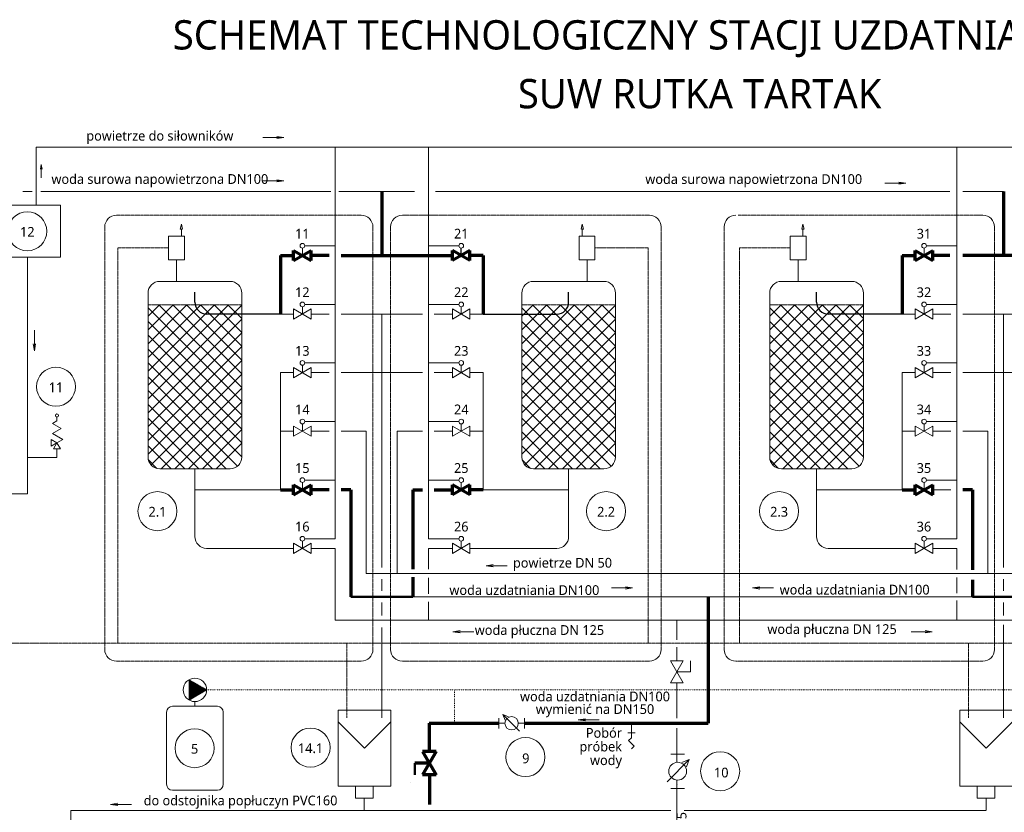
# Model space of a CAD drawing. Extents: x 8447392 to 8536225, y 5996969 to 6031026.
# Tile 34 of 37: x 8494993 to 8500034, y 6026968 to 6031026. Entities that reach past the tile are written whole.
import ezdxf
from ezdxf.enums import TextEntityAlignment as Align

# ---------------------------------------------------------------- set-up
doc = ezdxf.new("R2010")
doc.units = 0
doc.header["$MEASUREMENT"] = 0
doc.linetypes.add('DASHED', pattern=[0.75, 0.5, -0.25])
doc.linetypes.add('LC-LINIENTYP-074', pattern=[8.059412, 1, -1, 1, -3.059412, 1, -1])
doc.layers.add('a_armatura', color=7, linetype='CONTINUOUS', lineweight=5)
doc.styles.add('TrembuchetMS', font='trebuc.ttf')

msp = doc.modelspace()

# ---------------------------------------------------------------- linework, layer by layer
at = {"layer": 'a_armatura', "color": 250, "lineweight": 5, "true_color": 0x424242}
for p, q in [((8496345.87019, 6030422.92117), (8496238.34347, 6030422.92117)), ((8496345.86669, 6030422.92117), (8496309.5333, 6030428.62216)), ((8496345.86669, 6030422.92117), (8496309.5333, 6030417.22017)), ((8495077.70942, 6030075.85498), (8495077.70942, 6030374.30065)), ((8500268.49801, 6030374.30065), (8495077.70942, 6030374.30065)), ((8496608.16291, 6028368.73769), (8496608.16291, 6030374.30065)), ((8497085.27113, 6028368.73769), (8497085.27113, 6030374.30065)), ((8499791.3898, 6028368.73769), (8499791.3898, 6030374.30065)), ((8495103.42382, 6030284.48062), (8495099.8607, 6030261.77226)), ((8495103.42382, 6030284.48281), (8495103.42382, 6030217.27861)), ((8495103.42382, 6030284.48062), (8495106.98694, 6030261.77226)), ((8496345.87019, 6030201.44268), (8496238.34347, 6030201.44268)), ((8496345.86669, 6030201.44268), (8496309.5333, 6030207.14367)), ((8496345.86669, 6030201.44268), (8496309.5333, 6030195.74168)), ((8499531.03833, 6030189.34091), (8499423.5116, 6030189.34091)), ((8499531.03483, 6030189.34091), (8499494.70144, 6030195.0419)), ((8499531.03483, 6030189.34091), (8499494.70144, 6030183.63992)), ((8495056.67518, 6030145.97218), (8495009.24041, 6030145.97218)), ((8496585.32232, 6030145.97218), (8495100.15706, 6030145.97218)), ((8497014.09636, 6030145.97218), (8496627.30824, 6030145.97218)), ((8499754.89817, 6030145.97218), (8497121.10636, 6030145.97218)), ((8500029.94391, 6030145.97218), (8499822.0174, 6030145.97218)), ((8495201.48264, 6030075.85498), (8494861.71969, 6030075.85498)), ((8495201.48264, 6029809.90499), (8495201.48264, 6030075.85498)), ((8495820.3977, 6029979.45935), (8495814.26031, 6029953.75838)), ((8495820.3977, 6029979.45935), (8495826.5351, 6029953.75838)), ((8497873.03634, 6029979.45935), (8497866.89894, 6029953.75838)), ((8497873.03634, 6029979.45935), (8497879.17373, 6029953.75838)), ((8499003.62459, 6029979.45935), (8498997.48719, 6029953.75838)), ((8499003.62459, 6029979.45935), (8499009.76198, 6029953.75838)), ((8495755.31821, 6029918.22312), (8495755.31821, 6029797.11912)), ((8495835.79808, 6029918.22312), (8495755.31821, 6029918.22312)), ((8495814.26031, 6029953.75838), (8495824.78156, 6029953.75838)), ((8495820.3977, 6029918.22312), (8495820.3977, 6029953.75838)), ((8495835.79808, 6029797.11912), (8495835.79808, 6029918.22312)), ((8497857.63596, 6029797.11912), (8497857.63596, 6029918.22312)), ((8497857.63596, 6029918.22312), (8497938.11583, 6029918.22312)), ((8497879.17373, 6029953.75838), (8497868.65249, 6029953.75838)), ((8497873.03634, 6029918.22312), (8497873.03634, 6029953.75838)), ((8497938.11583, 6029918.22312), (8497938.11583, 6029797.11912)), ((8498938.5451, 6029918.22312), (8498938.5451, 6029797.11912)), ((8499019.02497, 6029918.22312), (8498938.5451, 6029918.22312)), ((8498997.48719, 6029953.75838), (8499008.00844, 6029953.75838)), ((8499003.62459, 6029918.22312), (8499003.62459, 6029953.75838)), ((8499019.02497, 6029797.11912), (8499019.02497, 6029918.22312)), ((8496452.11692, 6029868.73769), (8496608.16291, 6029868.73769)), ((8497241.31713, 6029868.73769), (8497085.27113, 6029868.73769)), ((8494861.71969, 6029809.90499), (8495201.48264, 6029809.90499)), ((8495033.35936, 6029809.90499), (8495033.35936, 6028598.36144)), ((8495755.31821, 6029797.11912), (8495835.79808, 6029797.11912)), ((8495795.55814, 6029797.11912), (8495795.55814, 6029686.52494)), ((8497938.11583, 6029797.11912), (8497857.63596, 6029797.11912)), ((8497897.8759, 6029797.11912), (8497897.8759, 6029686.52494)), ((8498938.5451, 6029797.11912), (8499019.02497, 6029797.11912)), ((8498978.78503, 6029797.11912), (8498978.78503, 6029686.52494)), ((8495709.88593, 6029686.52494), (8496069.88593, 6029686.52494)), ((8497983.54812, 6029686.52494), (8497623.54812, 6029686.52494)), ((8498893.11281, 6029686.52494), (8499253.11281, 6029686.52494)), ((8495649.88593, 6029626.52494), (8495649.88593, 6028786.52494)), ((8496129.88593, 6029626.52494), (8496129.88593, 6028786.52494)), ((8497563.54812, 6029626.52494), (8497563.54812, 6028786.52494)), ((8498043.54812, 6029626.52494), (8498043.54812, 6028786.52494)), ((8498833.11281, 6029626.52494), (8498833.11281, 6028786.52494)), ((8499313.11281, 6029626.52494), (8499313.11281, 6028786.52494)), ((8495649.88593, 6029155.05308), (8496061.35779, 6029566.52494)), ((8495649.88593, 6029225.76376), (8495990.64711, 6029566.52494)), ((8495649.88593, 6029296.47444), (8495919.93643, 6029566.52494)), ((8495649.88593, 6029367.18512), (8495849.22575, 6029566.52494)), ((8495649.88593, 6029437.89579), (8495778.51508, 6029566.52494)), ((8495649.88593, 6029508.60647), (8495707.8044, 6029566.52494)), ((8495649.88593, 6029084.3424), (8496129.88593, 6029564.3424)), ((8496129.88593, 6029142.26087), (8495705.62186, 6029566.52494)), ((8496129.88593, 6029212.97155), (8495776.33253, 6029566.52494)), ((8496129.88593, 6029283.68223), (8495847.04321, 6029566.52494)), ((8496129.88593, 6029354.39291), (8495917.75389, 6029566.52494)), ((8496129.88593, 6029425.10359), (8495988.46457, 6029566.52494)), ((8496129.88593, 6029495.81427), (8496059.17525, 6029566.52494)), ((8496440.11692, 6029519.25226), (8496440.11692, 6029556.73769)), ((8496452.11692, 6029568.73769), (8496608.16291, 6029568.73769)), ((8497241.31713, 6029568.73769), (8497085.27113, 6029568.73769)), ((8497253.31713, 6029519.25226), (8497253.31713, 6029556.73769)), ((8497563.54812, 6029155.05308), (8497975.01998, 6029566.52494)), ((8497563.54812, 6029225.76376), (8497904.3093, 6029566.52494)), ((8497563.54812, 6029296.47444), (8497833.59862, 6029566.52494)), ((8497563.54812, 6029367.18512), (8497762.88794, 6029566.52494)), ((8497563.54812, 6029437.89579), (8497692.17727, 6029566.52494)), ((8497563.54812, 6029508.60647), (8497621.46659, 6029566.52494)), ((8497563.54812, 6029084.3424), (8498043.54812, 6029564.3424)), ((8498043.54812, 6029142.26087), (8497619.28405, 6029566.52494)), ((8498043.54812, 6029212.97155), (8497689.99473, 6029566.52494)), ((8498043.54812, 6029283.68223), (8497760.7054, 6029566.52494)), ((8498043.54812, 6029354.39291), (8497831.41608, 6029566.52494)), ((8498043.54812, 6029425.10359), (8497902.12676, 6029566.52494)), ((8498043.54812, 6029495.81427), (8497972.83744, 6029566.52494)), ((8498833.11281, 6029155.05308), (8499244.58467, 6029566.52494)), ((8498833.11281, 6029225.76376), (8499173.874, 6029566.52494)), ((8498833.11281, 6029296.47444), (8499103.16332, 6029566.52494)), ((8498833.11281, 6029367.18512), (8499032.45264, 6029566.52494)), ((8498833.11281, 6029437.89579), (8498961.74196, 6029566.52494)), ((8498833.11281, 6029508.60647), (8498891.03128, 6029566.52494)), ((8498833.11281, 6029084.3424), (8499313.11281, 6029564.3424)), ((8499313.11281, 6029142.26087), (8498888.84874, 6029566.52494)), ((8499313.11281, 6029212.97155), (8498959.55942, 6029566.52494)), ((8499313.11281, 6029283.68223), (8499030.2701, 6029566.52494)), ((8499313.11281, 6029354.39291), (8499100.98078, 6029566.52494)), ((8499313.11281, 6029425.10359), (8499171.69145, 6029566.52494)), ((8499313.11281, 6029495.81427), (8499242.40213, 6029566.52494)), ((8499623.3438, 6029519.25226), (8499623.3438, 6029556.73769)), ((8499635.3438, 6029568.73769), (8499791.3898, 6029568.73769)), ((8496129.88593, 6029071.5502), (8495649.88593, 6029551.5502)), ((8496395.11692, 6029519.25226), (8496327.4451, 6029519.25226)), ((8496395.11692, 6029545.23302), (8496485.11692, 6029493.27149)), ((8496395.11692, 6029493.27149), (8496485.11692, 6029545.23302)), ((8496395.11692, 6029493.27149), (8496395.11692, 6029545.23302)), ((8496485.11692, 6029493.27149), (8496485.11692, 6029545.23302)), ((8496578.16291, 6029519.25226), (8496485.11692, 6029519.25226)), ((8496846.71702, 6029519.25226), (8496638.16291, 6029519.25226)), ((8496846.71702, 6029519.25226), (8496846.71702, 6028221.21378)), ((8496846.71702, 6029519.25226), (8497055.27113, 6029519.25226)), ((8497115.27113, 6029519.25226), (8497208.31713, 6029519.25226)), ((8497208.31713, 6029493.27149), (8497208.31713, 6029545.23302)), ((8497298.31713, 6029545.23302), (8497208.31713, 6029493.27149)), ((8497298.31713, 6029493.27149), (8497208.31713, 6029545.23302)), ((8497298.31713, 6029493.27149), (8497298.31713, 6029545.23302)), ((8497298.31713, 6029519.25226), (8497365.98894, 6029519.25226)), ((8498043.54812, 6029071.5502), (8497563.54812, 6029551.5502)), ((8499313.11281, 6029071.5502), (8498833.11281, 6029551.5502)), ((8499578.3438, 6029519.25226), (8499510.67198, 6029519.25226)), ((8499578.3438, 6029545.23302), (8499668.3438, 6029493.27149)), ((8499578.3438, 6029493.27149), (8499668.3438, 6029545.23302)), ((8499578.3438, 6029493.27149), (8499578.3438, 6029545.23302)), ((8499668.3438, 6029493.27149), (8499668.3438, 6029545.23302)), ((8499761.3898, 6029519.25226), (8499668.3438, 6029519.25226)), ((8500029.94391, 6029519.25226), (8499821.3898, 6029519.25226)), ((8500029.94391, 6029519.25226), (8500029.94391, 6028221.21378)), ((8500029.94391, 6029519.25226), (8500029.94391, 6028221.21378)), ((8500029.94391, 6029519.25226), (8500238.49801, 6029519.25226)), ((8495649.88593, 6029013.63172), (8496129.88593, 6029493.63172)), ((8496129.88593, 6029000.83952), (8495649.88593, 6029480.83952)), ((8497563.54812, 6029013.63172), (8498043.54812, 6029493.63172)), ((8498043.54812, 6029000.83952), (8497563.54812, 6029480.83952)), ((8498833.11281, 6029013.63172), (8499313.11281, 6029493.63172)), ((8499313.11281, 6029000.83952), (8498833.11281, 6029480.83952)), ((8495067.77334, 6029331.19634), (8495067.77334, 6029436.20291)), ((8495649.88593, 6028942.92105), (8496129.88593, 6029422.92105)), ((8496129.88593, 6028930.12884), (8495649.88593, 6029410.12884)), ((8497563.54812, 6028942.92105), (8498043.54812, 6029422.92105)), ((8498043.54812, 6028930.12884), (8497563.54812, 6029410.12884)), ((8498833.11281, 6028942.92105), (8499313.11281, 6029422.92105)), ((8499313.11281, 6028930.12884), (8498833.11281, 6029410.12884)), ((8495067.77334, 6029331.19976), (8495062.20596, 6029366.68159)), ((8495067.77334, 6029331.19976), (8495073.34071, 6029366.68159)), ((8495649.88593, 6028872.21037), (8496129.88593, 6029352.21037)), ((8497563.54812, 6028872.21037), (8498043.54812, 6029352.21037)), ((8498833.11281, 6028872.21037), (8499313.11281, 6029352.21037)), ((8496129.88593, 6028859.41816), (8495649.88593, 6029339.41816)), ((8498043.54812, 6028859.41816), (8497563.54812, 6029339.41816)), ((8499313.11281, 6028859.41816), (8498833.11281, 6029339.41816)), ((8495649.88593, 6028801.49969), (8496129.88593, 6029281.49969)), ((8496129.88593, 6028788.70748), (8495649.88593, 6029268.70748)), ((8496440.11692, 6029219.25226), (8496440.11692, 6029256.73769)), ((8496452.11692, 6029268.73769), (8496608.16291, 6029268.73769)), ((8497241.31713, 6029268.73769), (8497085.27113, 6029268.73769)), ((8497253.31713, 6029219.25226), (8497253.31713, 6029256.73769)), ((8497563.54812, 6028801.49969), (8498043.54812, 6029281.49969)), ((8498043.54812, 6028788.70748), (8497563.54812, 6029268.70748)), ((8498833.11281, 6028801.49969), (8499313.11281, 6029281.49969)), ((8499313.11281, 6028788.70748), (8498833.11281, 6029268.70748)), ((8499623.3438, 6029219.25226), (8499623.3438, 6029256.73769)), ((8499635.3438, 6029268.73769), (8499791.3898, 6029268.73769)), ((8495665.38109, 6028746.28417), (8496129.88593, 6029210.78901)), ((8496395.11692, 6029219.25226), (8496327.4451, 6029219.25226)), ((8496327.4451, 6029219.25226), (8496327.4451, 6028619.25226)), ((8496395.11692, 6029245.23302), (8496485.11692, 6029193.27149)), ((8496395.11692, 6029193.27149), (8496485.11692, 6029245.23302)), ((8496395.11692, 6029193.27149), (8496395.11692, 6029245.23302)), ((8496485.11692, 6029193.27149), (8496485.11692, 6029245.23302)), ((8496578.16291, 6029219.25226), (8496485.11692, 6029219.25226)), ((8496846.71702, 6029219.25226), (8496638.16291, 6029219.25226)), ((8496846.71702, 6029219.25226), (8497055.27113, 6029219.25226)), ((8497115.27113, 6029219.25226), (8497208.31713, 6029219.25226)), ((8497208.31713, 6029193.27149), (8497208.31713, 6029245.23302)), ((8497298.31713, 6029245.23302), (8497208.31713, 6029193.27149)), ((8497298.31713, 6029193.27149), (8497208.31713, 6029245.23302)), ((8497298.31713, 6029193.27149), (8497298.31713, 6029245.23302)), ((8497298.31713, 6029219.25226), (8497365.98894, 6029219.25226)), ((8497365.98894, 6029219.25226), (8497365.98894, 6028619.25226)), ((8497579.04328, 6028746.28417), (8498043.54812, 6029210.78901)), ((8498848.60797, 6028746.28417), (8499313.11281, 6029210.78901)), ((8499578.3438, 6029219.25226), (8499510.67198, 6029219.25226)), ((8499510.67198, 6029219.25226), (8499510.67198, 6028619.25226)), ((8499578.3438, 6029245.23302), (8499668.3438, 6029193.27149)), ((8499578.3438, 6029193.27149), (8499668.3438, 6029245.23302)), ((8499578.3438, 6029193.27149), (8499578.3438, 6029245.23302)), ((8499668.3438, 6029193.27149), (8499668.3438, 6029245.23302)), ((8499761.3898, 6029219.25226), (8499668.3438, 6029219.25226)), ((8500029.94391, 6029219.25226), (8499821.3898, 6029219.25226)), ((8500029.94391, 6029219.25226), (8500238.49801, 6029219.25226)), ((8496107.83344, 6028740.04929), (8495649.88593, 6029197.99681)), ((8498021.49563, 6028740.04929), (8497563.54812, 6029197.99681)), ((8499291.06033, 6028740.04929), (8498833.11281, 6029197.99681)), ((8496050.64711, 6028726.52494), (8495649.88593, 6029127.28613)), ((8495716.33253, 6028726.52494), (8496129.88593, 6029140.07833)), ((8497964.3093, 6028726.52494), (8497563.54812, 6029127.28613)), ((8497629.99473, 6028726.52494), (8498043.54812, 6029140.07833)), ((8499233.874, 6028726.52494), (8498833.11281, 6029127.28613)), ((8498899.55942, 6028726.52494), (8499313.11281, 6029140.07833)), ((8495979.93643, 6028726.52494), (8495649.88593, 6029056.57545)), ((8495787.04321, 6028726.52494), (8496129.88593, 6029069.36766)), ((8497893.59862, 6028726.52494), (8497563.54812, 6029056.57545)), ((8497700.7054, 6028726.52494), (8498043.54812, 6029069.36766)), ((8499163.16332, 6028726.52494), (8498833.11281, 6029056.57545)), ((8498970.2701, 6028726.52494), (8499313.11281, 6029069.36766)), ((8495857.75389, 6028726.52494), (8496129.88593, 6028998.65698)), ((8497771.41608, 6028726.52494), (8498043.54812, 6028998.65698)), ((8499040.98078, 6028726.52494), (8499313.11281, 6028998.65698)), ((8495160.66857, 6028958.74662), (8495183.58846, 6028971.97942)), ((8495160.66857, 6028958.74662), (8495205.11954, 6028933.08283)), ((8495183.58846, 6028971.97942), (8495183.58846, 6028991.57684)), ((8495909.22575, 6028726.52494), (8495649.88593, 6028985.86477)), ((8496440.11692, 6028919.25226), (8496440.11692, 6028956.73769)), ((8496452.11692, 6028968.73769), (8496608.16291, 6028968.73769)), ((8497241.31713, 6028968.73769), (8497085.27113, 6028968.73769)), ((8497253.31713, 6028919.25226), (8497253.31713, 6028956.73769)), ((8497822.88794, 6028726.52494), (8497563.54812, 6028985.86477)), ((8499092.45264, 6028726.52494), (8498833.11281, 6028985.86477)), ((8499623.3438, 6028919.25226), (8499623.3438, 6028956.73769)), ((8499635.3438, 6028968.73769), (8499791.3898, 6028968.73769)), ((8495160.66857, 6028907.41905), (8495205.11954, 6028933.08283)), ((8495160.66857, 6028907.41905), (8495213.58846, 6028876.86574)), ((8495838.51508, 6028726.52494), (8495649.88593, 6028915.15409)), ((8495928.46457, 6028726.52494), (8496129.88593, 6028927.9463)), ((8496395.11692, 6028919.25226), (8496327.4451, 6028919.25226)), ((8496395.11692, 6028945.23302), (8496485.11692, 6028893.27149)), ((8496395.11692, 6028893.27149), (8496485.11692, 6028945.23302)), ((8496395.11692, 6028893.27149), (8496395.11692, 6028945.23302)), ((8496485.11692, 6028893.27149), (8496485.11692, 6028945.23302)), ((8496578.16291, 6028919.25226), (8496485.11692, 6028919.25226)), ((8496767.19899, 6028919.25226), (8496638.16291, 6028919.25226)), ((8496767.19899, 6028919.25226), (8496767.19899, 6028191.21378)), ((8496926.23506, 6028919.25226), (8497055.27113, 6028919.25226)), ((8496926.23506, 6028919.25226), (8496926.23506, 6028191.21378)), ((8497115.27113, 6028919.25226), (8497208.31713, 6028919.25226)), ((8497208.31713, 6028893.27149), (8497208.31713, 6028945.23302)), ((8497298.31713, 6028945.23302), (8497208.31713, 6028893.27149)), ((8497298.31713, 6028893.27149), (8497208.31713, 6028945.23302)), ((8497298.31713, 6028893.27149), (8497298.31713, 6028945.23302)), ((8497298.31713, 6028919.25226), (8497365.98894, 6028919.25226)), ((8497752.17727, 6028726.52494), (8497563.54812, 6028915.15409)), ((8497842.12676, 6028726.52494), (8498043.54812, 6028927.9463)), ((8499021.74196, 6028726.52494), (8498833.11281, 6028915.15409)), ((8499111.69145, 6028726.52494), (8499313.11281, 6028927.9463)), ((8499578.3438, 6028919.25226), (8499510.67198, 6028919.25226)), ((8499578.3438, 6028945.23302), (8499668.3438, 6028893.27149)), ((8499578.3438, 6028893.27149), (8499668.3438, 6028945.23302)), ((8499578.3438, 6028893.27149), (8499578.3438, 6028945.23302)), ((8499668.3438, 6028893.27149), (8499668.3438, 6028945.23302)), ((8499761.3898, 6028919.25226), (8499668.3438, 6028919.25226)), ((8499950.42587, 6028919.25226), (8499821.3898, 6028919.25226)), ((8499950.42587, 6028919.25226), (8499950.42587, 6028191.21378)), ((8495153.58846, 6028876.86574), (8495153.58846, 6028842.22472)), ((8495183.58846, 6028859.54523), (8495153.58846, 6028876.86574)), ((8495183.58846, 6028859.54523), (8495153.58846, 6028842.22472)), ((8495183.58846, 6028859.54523), (8495166.26795, 6028829.54523)), ((8495213.58846, 6028876.86574), (8495183.58846, 6028859.54523)), ((8495183.58846, 6028859.54523), (8495200.90896, 6028829.54523)), ((8495999.17525, 6028726.52494), (8496129.88593, 6028857.23562)), ((8497912.83744, 6028726.52494), (8498043.54812, 6028857.23562)), ((8499182.40213, 6028726.52494), (8499313.11281, 6028857.23562)), ((8495166.26795, 6028829.54523), (8495200.90896, 6028829.54523)), ((8495183.58846, 6028785.17043), (8495183.58846, 6028829.54523)), ((8495767.8044, 6028726.52494), (8495649.88593, 6028844.44342)), ((8497681.46659, 6028726.52494), (8497563.54812, 6028844.44342)), ((8498951.03128, 6028726.52494), (8498833.11281, 6028844.44342)), ((8495033.35936, 6028785.17043), (8495183.58846, 6028785.17043)), ((8495695.29174, 6028728.32692), (8495651.6879, 6028771.93076)), ((8497608.95393, 6028728.32692), (8497565.35009, 6028771.93076)), ((8498878.51863, 6028728.32692), (8498834.91479, 6028771.93076)), ((8495709.88593, 6028726.52494), (8496069.88593, 6028726.52494)), ((8497983.54812, 6028726.52494), (8497623.54812, 6028726.52494)), ((8498893.11281, 6028726.52494), (8499253.11281, 6028726.52494)), ((8496440.11692, 6028619.25226), (8496440.11692, 6028656.73769)), ((8496452.11692, 6028668.73769), (8496608.16291, 6028668.73769)), ((8497241.31713, 6028668.73769), (8497085.27113, 6028668.73769)), ((8497253.31713, 6028619.25226), (8497253.31713, 6028656.73769)), ((8499623.3438, 6028619.25226), (8499623.3438, 6028656.73769)), ((8499635.3438, 6028668.73769), (8499791.3898, 6028668.73769)), ((8495033.35936, 6028598.36144), (8494755.51135, 6028598.36144)), ((8495889.88593, 6028619.25226), (8495889.88593, 6028379.25226)), ((8497803.54812, 6028619.25226), (8497803.54812, 6028379.25226)), ((8499073.11281, 6028619.25226), (8499073.11281, 6028379.25226)), ((8499761.3898, 6028619.25226), (8499668.3438, 6028619.25226)), ((8496395.11692, 6028345.23302), (8496485.11692, 6028293.27149)), ((8496395.11692, 6028293.27149), (8496485.11692, 6028345.23302)), ((8496395.11692, 6028293.27149), (8496395.11692, 6028345.23302)), ((8496440.11692, 6028319.25226), (8496440.11692, 6028356.73769)), ((8496452.11692, 6028368.73769), (8496608.16291, 6028368.73769)), ((8496485.11692, 6028293.27149), (8496485.11692, 6028345.23302)), ((8497241.31713, 6028368.73769), (8497085.27113, 6028368.73769)), ((8497208.31713, 6028293.27149), (8497208.31713, 6028345.23302)), ((8497298.31713, 6028345.23302), (8497208.31713, 6028293.27149)), ((8497298.31713, 6028293.27149), (8497208.31713, 6028345.23302)), ((8497253.31713, 6028319.25226), (8497253.31713, 6028356.73769)), ((8497298.31713, 6028293.27149), (8497298.31713, 6028345.23302)), ((8499578.3438, 6028345.23302), (8499668.3438, 6028293.27149)), ((8499578.3438, 6028293.27149), (8499668.3438, 6028345.23302)), ((8499578.3438, 6028293.27149), (8499578.3438, 6028345.23302)), ((8499623.3438, 6028319.25226), (8499623.3438, 6028356.73769)), ((8499635.3438, 6028368.73769), (8499791.3898, 6028368.73769)), ((8499668.3438, 6028293.27149), (8499668.3438, 6028345.23302)), ((8496395.11692, 6028319.25226), (8495949.88593, 6028319.25226)), ((8496608.16291, 6028319.25226), (8496485.11692, 6028319.25226)), ((8496608.16291, 6028319.25226), (8496608.16291, 6027951.21378)), ((8497085.27113, 6028319.25226), (8497085.27113, 6028212.39569)), ((8497085.27113, 6028319.25226), (8497208.31713, 6028319.25226)), ((8497298.31713, 6028319.25226), (8497743.54812, 6028319.25226)), ((8499578.3438, 6028319.25226), (8499133.11281, 6028319.25226)), ((8499791.3898, 6028319.25226), (8499668.3438, 6028319.25226)), ((8499791.3898, 6028319.25226), (8499791.3898, 6028211.22892)), ((8496767.19899, 6028191.21378), (8501745.77658, 6028191.21378)), ((8497381.54695, 6028230.52872), (8497489.07367, 6028230.52872)), ((8497381.55045, 6028230.52872), (8497417.88384, 6028236.22971)), ((8497381.55045, 6028230.52872), (8497417.88384, 6028224.82772)), ((8496846.71702, 6028161.21378), (8496846.71702, 6028101.21378)), ((8497085.27113, 6028167.82184), (8497085.27113, 6028085.86348)), ((8499791.3898, 6028169.58039), (8499791.3898, 6028088.90527)), ((8500029.94391, 6028161.21378), (8500029.94391, 6028101.21378)), ((8496846.71702, 6028041.21378), (8496846.71702, 6027975.48404)), ((8497085.27113, 6028045.60323), (8497085.27113, 6027951.21378)), ((8499791.3898, 6028052.01163), (8499791.3898, 6027951.21378)), ((8500029.94391, 6028041.21378), (8500029.94391, 6027975.48404)), ((8498168.90183, 6027951.21378), (8496608.16291, 6027951.21378)), ((8498518.33046, 6027951.21378), (8498168.90183, 6027951.21378)), ((8498358.33046, 6027850.20114), (8498358.33046, 6027951.21378)), ((8498518.33046, 6027951.21378), (8498707.75909, 6027951.21378)), ((8500268.49801, 6027951.21378), (8498707.75909, 6027951.21378)), ((8496846.71702, 6027450.75243), (8496846.71702, 6027913.6558)), ((8497211.42266, 6027892.01696), (8497318.94939, 6027892.01696)), ((8497211.42616, 6027892.01696), (8497247.75955, 6027897.71795)), ((8497211.42616, 6027892.01696), (8497247.75955, 6027886.31596)), ((8499665.23827, 6027892.01696), (8499557.71154, 6027892.01696)), ((8499665.23477, 6027892.01696), (8499628.90138, 6027897.71795)), ((8499665.23477, 6027892.01696), (8499628.90138, 6027886.31596)), ((8500029.94391, 6027831.21378), (8500029.94391, 6027926.94352)), ((8500029.94391, 6027450.75243), (8500029.94391, 6027913.6558)), ((8498358.33046, 6027743.73453), (8498358.33046, 6027812.45426)), ((8498390.80642, 6027743.73453), (8498325.85451, 6027631.23453)), ((8498390.80642, 6027743.73453), (8498325.85451, 6027743.73453)), ((8498325.85451, 6027743.73453), (8498390.80642, 6027631.23453)), ((8498427.59314, 6027687.48453), (8498427.59314, 6027743.73453)), ((8498358.33046, 6027687.48453), (8498427.59314, 6027687.48453)), ((8495949.88593, 6027594.5949), (8495859.88593, 6027646.55642)), ((8495859.88593, 6027646.55642), (8495859.88593, 6027542.63338)), ((8495859.88593, 6027646.01626), (8495860.22838, 6027646.35871)), ((8495925.2301, 6027580.35985), (8495859.88593, 6027645.70403)), ((8495859.88593, 6027642.48072), (8495862.46982, 6027645.06461)), ((8495859.88593, 6027638.94519), (8495864.71126, 6027643.77052)), ((8495859.88593, 6027635.40965), (8495866.95269, 6027642.47642)), ((8495922.98866, 6027579.06576), (8495859.88593, 6027642.16849)), ((8495859.88593, 6027631.87412), (8495869.19413, 6027641.18233)), ((8495859.88593, 6027628.33859), (8495871.43557, 6027639.88823)), ((8495920.74722, 6027577.77166), (8495859.88593, 6027638.63296)), ((8495859.88593, 6027624.80305), (8495873.67701, 6027638.59414)), ((8495859.88593, 6027621.26752), (8495875.91845, 6027637.30004)), ((8495927.47154, 6027581.65395), (8495866.2343, 6027642.89119)), ((8495929.71298, 6027582.94804), (8495874.59946, 6027638.06156)), ((8495859.88593, 6027617.73198), (8495878.15989, 6027636.00595)), ((8495918.50578, 6027576.47757), (8495859.88593, 6027635.09742)), ((8495859.88593, 6027614.19645), (8495880.40133, 6027634.71185)), ((8495859.88593, 6027610.66092), (8495882.64277, 6027633.41776)), ((8495859.88593, 6027607.12538), (8495884.8842, 6027632.12366)), ((8495916.26435, 6027575.18347), (8495859.88593, 6027631.56189)), ((8495859.88593, 6027603.58985), (8495887.12564, 6027630.82957)), ((8495859.88593, 6027600.05431), (8495889.36708, 6027629.53547)), ((8495859.88593, 6027596.51878), (8495891.60852, 6027628.24138)), ((8495914.02291, 6027573.88938), (8495859.88593, 6027628.02636)), ((8495859.88593, 6027592.98325), (8495893.84996, 6027626.94728)), ((8495859.88593, 6027589.44771), (8495896.0914, 6027625.65318)), ((8495911.78147, 6027572.59528), (8495859.88593, 6027624.49082)), ((8495859.88593, 6027585.91218), (8495898.33284, 6027624.35909)), ((8495859.88593, 6027582.37665), (8495900.57427, 6027623.06499)), ((8495859.88593, 6027578.84111), (8495902.81571, 6027621.7709)), ((8495909.54003, 6027571.30119), (8495859.88593, 6027620.95529)), ((8495859.88593, 6027575.30558), (8495905.05715, 6027620.4768)), ((8495859.88593, 6027571.77004), (8495907.29859, 6027619.18271)), ((8495859.88593, 6027568.23451), (8495909.54003, 6027617.88861)), ((8495907.29859, 6027570.00709), (8495859.88593, 6027617.41976)), ((8495859.88593, 6027564.69898), (8495911.78147, 6027616.59452)), ((8495859.88593, 6027561.16344), (8495914.02291, 6027615.30042)), ((8495859.88593, 6027557.62791), (8495916.26435, 6027614.00633)), ((8495905.05715, 6027568.71299), (8495859.88593, 6027613.88422)), ((8495859.88593, 6027554.09237), (8495918.50578, 6027612.71223)), ((8495859.88593, 6027550.55684), (8495920.74722, 6027611.41814)), ((8495902.81571, 6027567.4189), (8495859.88593, 6027610.34869)), ((8495859.88593, 6027547.02131), (8495922.98866, 6027610.12404)), ((8495859.88593, 6027543.48577), (8495925.2301, 6027608.82995)), ((8495900.57427, 6027566.1248), (8495859.88593, 6027606.81315)), ((8495898.33284, 6027564.83071), (8495859.88593, 6027603.27762)), ((8495896.0914, 6027563.53661), (8495859.88593, 6027599.74209)), ((8495893.84996, 6027562.24252), (8495859.88593, 6027596.20655)), ((8495949.88593, 6027594.5949), (8495859.88593, 6027542.63338)), ((8495891.60852, 6027560.94842), (8495859.88593, 6027592.67102)), ((8495889.36708, 6027559.65433), (8495859.88593, 6027589.13548)), ((8495866.2343, 6027546.29861), (8495927.47154, 6027607.53585)), ((8495874.59946, 6027551.12824), (8495929.71298, 6027606.24176)), ((8495931.95442, 6027584.24214), (8495882.96462, 6027633.23193)), ((8495882.96462, 6027555.95787), (8495931.95442, 6027604.94766)), ((8495934.19585, 6027585.53623), (8495891.32978, 6027628.4023)), ((8495891.32978, 6027560.7875), (8495934.19585, 6027603.65357)), ((8495936.43729, 6027586.83033), (8495899.69495, 6027623.57267)), ((8495899.69495, 6027565.61712), (8495936.43729, 6027602.35947)), ((8495938.67873, 6027588.12442), (8495908.06011, 6027618.74305)), ((8495908.06011, 6027570.44675), (8495938.67873, 6027601.06538)), ((8495940.92017, 6027589.41852), (8495916.42527, 6027613.91342)), ((8495916.42527, 6027575.27638), (8495940.92017, 6027599.77128)), ((8495943.16161, 6027590.71261), (8495924.79044, 6027609.08379)), ((8495924.79044, 6027580.10601), (8495943.16161, 6027598.47719)), ((8495945.40305, 6027592.00671), (8495933.1556, 6027604.25416)), ((8495933.1556, 6027584.93564), (8495945.40305, 6027597.18309)), ((8495947.64449, 6027593.3008), (8495941.52076, 6027599.42453)), ((8495941.52076, 6027589.76527), (8495947.64449, 6027595.88899)), ((8498390.80642, 6027631.23453), (8498325.85451, 6027631.23453)), ((8498358.33046, 6027450.01479), (8498358.33046, 6027631.23453)), ((8495887.12564, 6027558.36023), (8495859.88593, 6027585.59995)), ((8495884.8842, 6027557.06614), (8495859.88593, 6027582.06442)), ((8495882.64277, 6027555.77204), (8495859.88593, 6027578.52888)), ((8495880.40133, 6027554.47795), (8495859.88593, 6027574.99335)), ((8495878.15989, 6027553.18385), (8495859.88593, 6027571.45781)), ((8495875.91845, 6027551.88976), (8495859.88593, 6027567.92228)), ((8495873.67701, 6027550.59566), (8495859.88593, 6027564.38675)), ((8495871.43557, 6027549.30157), (8495859.88593, 6027560.85121)), ((8495869.19413, 6027548.00747), (8495859.88593, 6027557.31568)), ((8495866.95269, 6027546.71338), (8495859.88593, 6027553.78014)), ((8495864.71126, 6027545.41928), (8495859.88593, 6027550.24461)), ((8495862.46982, 6027544.12519), (8495859.88593, 6027546.70908)), ((8495860.22838, 6027542.83109), (8495859.88593, 6027543.17354)), ((8496005.0966, 6027510.34234), (8495774.67525, 6027510.34234)), ((8495889.88593, 6027534.5949), (8495889.88593, 6027510.34234)), ((8496622.77842, 6027100.74898), (8496622.77842, 6027490.69617)), ((8496622.77842, 6027490.69617), (8496892.77842, 6027490.69617)), ((8496892.77842, 6027100.74898), (8496892.77842, 6027490.69617)), ((8499806.00531, 6027100.74898), (8499806.00531, 6027490.69617)), ((8499806.00531, 6027490.69617), (8500076.00531, 6027490.69617)), ((8495744.67525, 6027480.34234), (8495744.67525, 6027110.90186)), ((8496035.0966, 6027480.34234), (8496035.0966, 6027110.90186)), ((8496035.0966, 6027480.34234), (8496035.0966, 6027110.90186)), ((8497445.63717, 6027449.30687), (8497445.63717, 6027397.34535)), ((8497551.92485, 6027383.03843), (8497467.09826, 6027467.86502)), ((8497467.09826, 6027467.86502), (8497495.04706, 6027456.7167)), ((8497467.09826, 6027467.86502), (8497478.24658, 6027439.91622)), ((8497577.63717, 6027449.30687), (8497577.63717, 6027397.34535)), ((8497852.73501, 6027441.19568), (8497960.26174, 6027441.19568)), ((8497852.73851, 6027441.19568), (8497889.0719, 6027446.89667)), ((8497852.73851, 6027441.19568), (8497889.0719, 6027435.49468)), ((8496757.77842, 6027295.69617), (8496622.77842, 6027430.69617)), ((8496757.77842, 6027295.69617), (8496892.77842, 6027430.69617)), ((8497445.63717, 6027423.32611), (8497477.34717, 6027423.32611)), ((8497477.34717, 6027423.32611), (8497445.63717, 6027423.32611)), ((8497545.92717, 6027423.32611), (8497577.63717, 6027423.32611)), ((8498124.69382, 6027423.32611), (8498124.69382, 6027348.94533)), ((8498358.33046, 6027223.38617), (8498358.33046, 6027399.09886)), ((8499941.00531, 6027295.69617), (8499806.00531, 6027430.69617)), ((8499941.00531, 6027295.69617), (8500076.00531, 6027430.69617)), ((8498106.52378, 6027375.02647), (8498144.04526, 6027375.02647)), ((8498124.69382, 6027348.94533), (8498110.67337, 6027334.92488)), ((8498110.67337, 6027334.92488), (8498138.71426, 6027306.88399)), ((8498138.71426, 6027306.88399), (8498124.69382, 6027292.86355)), ((8498308.20288, 6027124.09037), (8498421.305, 6027237.19249)), ((8498327.27877, 6027265.80728), (8498396.5608, 6027265.80728)), ((8498421.305, 6027237.19249), (8498384.03993, 6027222.32806)), ((8498421.305, 6027237.19249), (8498406.44057, 6027199.92742)), ((8496622.77842, 6027100.74898), (8496892.77842, 6027100.74898)), ((8496712.77842, 6027040.74898), (8496712.77842, 6027100.74898)), ((8496802.77842, 6027040.74898), (8496802.77842, 6027100.74898)), ((8496992.63184, 6027121.82945), (8496992.63184, 6027121.82945)), ((8498327.27877, 6027089.80728), (8498396.5608, 6027089.80728)), ((8498358.33046, 6027132.22839), (8498358.33046, 6025783.86156)), ((8498361.91979, 6027108.61078), (8498361.91979, 6027108.61078)), ((8499806.00531, 6027100.74898), (8500076.00531, 6027100.74898)), ((8499896.00531, 6027040.74898), (8499896.00531, 6027100.74898)), ((8499986.00531, 6027040.74898), (8499986.00531, 6027100.74898)), ((8496005.0966, 6027080.90186), (8495774.67525, 6027080.90186)), ((8496712.77842, 6027040.74898), (8496802.77842, 6027040.74898)), ((8496756.71702, 6027040.74898), (8496756.71702, 6026976.34161)), ((8499896.00531, 6027040.74898), (8499986.00531, 6027040.74898)), ((8499941.00531, 6027040.74898), (8499941.00531, 6026976.34161)), ((8495458.08195, 6027008.2129), (8495565.60868, 6027008.2129)), ((8495458.08545, 6027008.2129), (8495494.41884, 6027013.91389)), ((8495458.08545, 6027008.2129), (8495494.41884, 6027002.51191)), ((8498326.19099, 6026976.34161), (8495254.53931, 6026976.34161)), ((8495254.53931, 6026976.34161), (8495254.53931, 6025230.6804)), ((8499939.21064, 6026976.34161), (8498394.44623, 6026976.34161))]:
    msp.add_line(p, q, dxfattribs=at)
at = {"layer": 'a_armatura', "color": 250, "lineweight": 70, "true_color": 0x424242}
for p, q in [((8496846.71702, 6030145.97218), (8496846.71702, 6029819.25226)), ((8500029.94391, 6030145.97218), (8500029.94391, 6029819.25226)), ((8496327.4451, 6029819.25226), (8496395.11692, 6029819.25226)), ((8496327.4451, 6029819.25226), (8496327.4451, 6029519.25226)), ((8496395.11692, 6029845.23302), (8496485.11692, 6029793.27149)), ((8496395.11692, 6029793.27149), (8496485.11692, 6029845.23302)), ((8496395.11692, 6029793.27149), (8496395.11692, 6029845.23302)), ((8496485.11692, 6029793.27149), (8496485.11692, 6029845.23302)), ((8496578.16291, 6029819.25226), (8496485.11692, 6029819.25226)), ((8496638.16291, 6029819.25226), (8497208.31713, 6029819.25226)), ((8497208.31713, 6029793.27149), (8497208.31713, 6029845.23302)), ((8497298.31713, 6029845.23302), (8497208.31713, 6029793.27149)), ((8497298.31713, 6029793.27149), (8497208.31713, 6029845.23302)), ((8497298.31713, 6029793.27149), (8497298.31713, 6029845.23302)), ((8497365.98894, 6029819.25226), (8497298.31713, 6029819.25226)), ((8497365.98894, 6029819.25226), (8497365.98894, 6029519.25226)), ((8499510.67198, 6029819.25226), (8499578.3438, 6029819.25226)), ((8499510.67198, 6029819.25226), (8499510.67198, 6029519.25226)), ((8499578.3438, 6029845.23302), (8499668.3438, 6029793.27149)), ((8499578.3438, 6029793.27149), (8499668.3438, 6029845.23302)), ((8499578.3438, 6029793.27149), (8499578.3438, 6029845.23302)), ((8499668.3438, 6029793.27149), (8499668.3438, 6029845.23302)), ((8499754.89817, 6029819.25226), (8499668.3438, 6029819.25226)), ((8500240.70379, 6029819.25226), (8499822.0174, 6029819.25226)), ((8496395.11692, 6028645.23302), (8496485.11692, 6028593.27149)), ((8496395.11692, 6028593.27149), (8496485.11692, 6028645.23302)), ((8496395.11692, 6028593.27149), (8496395.11692, 6028645.23302)), ((8496485.11692, 6028593.27149), (8496485.11692, 6028645.23302)), ((8497208.31713, 6028593.27149), (8497208.31713, 6028645.23302)), ((8497298.31713, 6028645.23302), (8497208.31713, 6028593.27149)), ((8497298.31713, 6028593.27149), (8497208.31713, 6028645.23302)), ((8497298.31713, 6028593.27149), (8497298.31713, 6028645.23302)), ((8499578.3438, 6028645.23302), (8499668.3438, 6028593.27149)), ((8499578.3438, 6028593.27149), (8499668.3438, 6028645.23302)), ((8499578.3438, 6028593.27149), (8499578.3438, 6028645.23302)), ((8499668.3438, 6028593.27149), (8499668.3438, 6028645.23302)), ((8496327.4451, 6028619.25226), (8496395.11692, 6028619.25226)), ((8496578.16291, 6028619.25226), (8496485.11692, 6028619.25226)), ((8496687.68095, 6028619.25226), (8496638.16291, 6028619.25226)), ((8496687.68095, 6028619.25226), (8496687.68095, 6028071.21378)), ((8497005.75309, 6028619.25226), (8497055.27113, 6028619.25226)), ((8497005.75309, 6028619.25226), (8497005.75309, 6028212.40131)), ((8497115.27113, 6028619.25226), (8497208.31713, 6028619.25226)), ((8497365.98894, 6028619.25226), (8497298.31713, 6028619.25226)), ((8499510.67198, 6028619.25226), (8499578.3438, 6028619.25226)), ((8499870.90784, 6028619.25226), (8499821.3898, 6028619.25226)), ((8499870.90784, 6028619.25226), (8499870.90784, 6028209.84063)), ((8497005.75309, 6028172.3428), (8497005.75309, 6028071.21378)), ((8499870.90784, 6028158.47411), (8499870.90784, 6028071.21378)), ((8498518.33046, 6028071.21378), (8498518.33046, 6027423.32611)), ((8497090.0597, 6027423.32611), (8497090.0597, 6027279.20145)), ((8497090.0597, 6027423.32611), (8497445.63717, 6027423.32611)), ((8497577.63717, 6027423.32611), (8498518.33046, 6027423.32611)), ((8497125.36492, 6027279.20145), (8497056.08289, 6027159.20145)), ((8497125.36492, 6027279.20145), (8497056.08289, 6027279.20145)), ((8497056.08289, 6027279.20145), (8497125.36492, 6027159.20145)), ((8497090.72391, 6027219.20145), (8497016.84372, 6027219.20145)), ((8497125.36492, 6027159.20145), (8497056.08289, 6027159.20145)), ((8497090.72391, 6027159.20145), (8497090.72391, 6027007.17167))]:
    msp.add_line(p, q, dxfattribs=at)
at = {"layer": 'a_armatura', "color": 250, "linetype": 'DASHED', "lineweight": 5, "true_color": 0x424242}
for p, q in [((8495488.15495, 6030025.12235), (8496741.34314, 6030025.12235)), ((8498216.85109, 6030025.12235), (8496952.0909, 6030025.12235)), ((8498671.38184, 6030025.12235), (8499924.57003, 6030025.12235)), ((8495428.15495, 6027801.21378), (8495428.15495, 6029965.12235)), ((8496801.34314, 6027801.21378), (8496801.34314, 6029965.12235)), ((8496892.0909, 6027801.21378), (8496892.0909, 6029965.12235)), ((8498276.85109, 6027801.21378), (8498276.85109, 6029965.12235)), ((8498599.80983, 6027801.21378), (8498599.80983, 6029965.12235)), ((8499984.57003, 6027801.21378), (8499984.57003, 6029965.12235)), ((8499984.57003, 6027801.21378), (8499984.57003, 6029965.12235)), ((8495755.31821, 6029857.67112), (8495494.85197, 6029857.67112)), ((8495494.85197, 6029857.67112), (8495494.85197, 6027834.26851)), ((8497938.11583, 6029857.67112), (8498210.15407, 6029857.67112)), ((8498210.15407, 6029857.67112), (8498210.15407, 6027834.26851)), ((8498678.07886, 6029857.67112), (8498678.07886, 6027834.26851)), ((8498938.5451, 6029857.67112), (8498678.07886, 6029857.67112)), ((8495649.88593, 6029566.52494), (8496129.88593, 6029566.52494)), ((8498043.54812, 6029566.52494), (8497563.54812, 6029566.52494)), ((8498833.11281, 6029566.52494), (8499313.11281, 6029566.52494)), ((8494727.21852, 6027834.26851), (8501381.80895, 6027834.26851)), ((8496667.24772, 6027831.21378), (8496667.24772, 6027450.75243)), ((8499850.47461, 6027831.21378), (8499850.47461, 6027450.75243)), ((8495488.15495, 6027741.21378), (8496741.34314, 6027741.21378)), ((8498216.85109, 6027741.21378), (8496952.0909, 6027741.21378)), ((8499924.57003, 6027741.21378), (8498659.80983, 6027741.21378))]:
    msp.add_line(p, q, dxfattribs=at)
at = {"layer": 'a_armatura', "color": 250, "lineweight": 20, "true_color": 0x424242}
for p, q in [((8496440.11692, 6029819.25226), (8496440.11692, 6029856.73769)), ((8498130.98178, 6028116.72143), (8498023.45505, 6028116.72143)), ((8498130.97828, 6028116.72143), (8498094.64489, 6028122.42243)), ((8498130.97828, 6028116.72143), (8498094.64489, 6028111.02044)), ((8498745.67915, 6028116.72143), (8498853.20588, 6028116.72143)), ((8498745.68265, 6028116.72143), (8498782.01604, 6028122.42243)), ((8498745.68265, 6028116.72143), (8498782.01604, 6028111.02044)), ((8497005.75309, 6028071.21378), (8499870.90784, 6028071.21378))]:
    msp.add_line(p, q, dxfattribs=at)
at = {"layer": 'a_armatura', "color": 250, "lineweight": 25, "true_color": 0x424242}
for p, q in [((8497253.31713, 6029819.25226), (8497253.31713, 6029856.73769)), ((8495889.88593, 6029579.25226), (8495889.88593, 6029631.72416)), ((8497803.54812, 6029579.25226), (8497803.54812, 6029631.72416)), ((8499073.11281, 6029579.25226), (8499073.11281, 6029631.72416)), ((8496327.4451, 6029519.25226), (8495949.88593, 6029519.25226)), ((8497365.98894, 6029519.25226), (8497743.54812, 6029519.25226)), ((8499510.67198, 6029519.25226), (8499133.11281, 6029519.25226))]:
    msp.add_line(p, q, dxfattribs=at)
at = {"layer": 'a_armatura', "color": 250, "lineweight": 13, "true_color": 0x424242}
for p, q in [((8499623.3438, 6029819.25226), (8499623.3438, 6029856.73769)), ((8499635.3438, 6029868.73769), (8499791.3898, 6029868.73769))]:
    msp.add_line(p, q, dxfattribs=at)
at = {"layer": 'a_armatura', "color": 250, "lineweight": 15, "true_color": 0x424242}
for p, q in [((8495889.88593, 6028726.52494), (8495889.88593, 6028619.25226)), ((8497803.54812, 6028726.52494), (8497803.54812, 6028619.25226)), ((8499073.11281, 6028726.52494), (8499073.11281, 6028619.25226)), ((8495889.88593, 6028619.25226), (8496327.4451, 6028619.25226)), ((8497803.54812, 6028619.25226), (8497365.98894, 6028619.25226)), ((8499073.11281, 6028619.25226), (8499510.67198, 6028619.25226))]:
    msp.add_line(p, q, dxfattribs=at)
at = {"layer": 'a_armatura', "color": 250, "lineweight": 50, "true_color": 0x424242}
for p, q in [((8496687.68095, 6028071.21378), (8497005.75309, 6028071.21378)), ((8499870.90784, 6028071.21378), (8500188.97998, 6028071.21378)), ((8497016.84372, 6027219.20145), (8497016.84372, 6027159.20145))]:
    msp.add_line(p, q, dxfattribs=at)
at = {"layer": 'a_armatura', "color": 250, "linetype": 'LC-LINIENTYP-074', "lineweight": 5, "true_color": 0x424242}
for p, q in [((8495949.88593, 6027594.5949), (8500090.34263, 6027594.5949)), ((8497218.53422, 6027594.5949), (8497218.53422, 6027423.32611))]:
    msp.add_line(p, q, dxfattribs=at)
at = {"layer": 'a_armatura', "color": 250, "lineweight": 5, "true_color": 0x424242}
for centre, radius in [((8495031.60116, 6029942.87998), 100), ((8496440.11692, 6029868.73769), 12), ((8497253.31713, 6029868.73769), 12), ((8496440.11692, 6029568.73769), 12), ((8497253.31713, 6029568.73769), 12), ((8499623.3438, 6029568.73769), 12), ((8496440.11692, 6029268.73769), 12), ((8497253.31713, 6029268.73769), 12), ((8499623.3438, 6029268.73769), 12), ((8495178.51238, 6029147.03744), 100), ((8495183.58846, 6028999.62112), 8.04429), ((8496440.11692, 6028968.73769), 12), ((8497253.31713, 6028968.73769), 12), ((8499623.3438, 6028968.73769), 12), ((8496440.11692, 6028668.73769), 12), ((8497253.31713, 6028668.73769), 12), ((8499623.3438, 6028668.73769), 12), ((8495698.11193, 6028509.57472), 100), ((8497995.32211, 6028509.57472), 100), ((8498881.33882, 6028509.57472), 100), ((8496440.11692, 6028368.73769), 12), ((8497253.31713, 6028368.73769), 12), ((8499623.3438, 6028368.73769), 12), ((8495889.88593, 6027594.5949), 60), ((8497511.63717, 6027423.32611), 34.29), ((8495888.52469, 6027295.84754), 100), ((8496482.03026, 6027298.94972), 100), ((8497582.32823, 6027250.46626), 100), ((8498579.57046, 6027177.80728), 100), ((8498361.91979, 6027177.80728), 45.72)]:
    msp.add_circle(centre, radius, dxfattribs=at)
at = {"layer": 'a_armatura', "color": 250, "lineweight": 13, "true_color": 0x424242}
msp.add_circle((8499623.3438, 6029868.73769), 12, dxfattribs=at)
at = {"layer": 'a_armatura', "color": 250, "lineweight": 5, "true_color": 0x424242}
for centre, start, end in [((8495488.15495, 6029965.12235), 90, 180), ((8496741.34314, 6029965.12235), 0, 90), ((8496952.0909, 6029965.12235), 90, 180), ((8498216.85109, 6029965.12235), 0, 90), ((8498659.80983, 6029965.12235), 90, 180), ((8499924.57003, 6029965.12235), 0, 90), ((8495949.88593, 6028379.25226), 180, 270), ((8497743.54812, 6028379.25226), 270, 0), ((8499133.11281, 6028379.25226), 180, 270), ((8495488.15495, 6027801.21378), 180, 270), ((8496741.34314, 6027801.21378), 270, 0), ((8496952.0909, 6027801.21378), 180, 270), ((8498216.85109, 6027801.21378), 270, 0), ((8498659.80983, 6027801.21378), 180, 270), ((8499924.57003, 6027801.21378), 270, 0)]:
    msp.add_arc(centre, 60, start, end, dxfattribs=at)
at = {"layer": 'a_armatura', "color": 250, "linetype": 'Continuous', "lineweight": 5, "true_color": 0x424242}
for centre, radius, start, end in [((8495709.88593, 6029626.52494), 60, 90, 180), ((8496069.88593, 6029626.52494), 60, 0, 90), ((8497623.54812, 6029626.52494), 60, 90, 180), ((8497983.54812, 6029626.52494), 60, 0, 90), ((8498893.11281, 6029626.52494), 60, 90, 180), ((8499253.11281, 6029626.52494), 60, 0, 90), ((8495709.88593, 6028786.52494), 60, 180, 270), ((8496069.88593, 6028786.52494), 60, 270, 0), ((8497623.54812, 6028786.52494), 60, 180, 270), ((8497983.54812, 6028786.52494), 60, 270, 0), ((8498893.11281, 6028786.52494), 60, 180, 270), ((8499253.11281, 6028786.52494), 60, 270, 0), ((8495774.67525, 6027480.34234), 30, 90, 180), ((8496005.0966, 6027480.34234), 30, 0, 90), ((8495774.67525, 6027110.90186), 30, 180, 270), ((8496005.0966, 6027110.90186), 30, 270, 0)]:
    msp.add_arc(centre, radius, start, end, dxfattribs=at)
at = {"layer": 'a_armatura', "color": 250, "lineweight": 25, "true_color": 0x424242}
for centre, start, end in [((8495949.88593, 6029579.25226), 180, 270), ((8497743.54812, 6029579.25226), 270, 0), ((8499133.11281, 6029579.25226), 180, 270)]:
    msp.add_arc(centre, 60, start, end, dxfattribs=at)

# ---------------------------------------------------------------- texts
at = {"layer": 'a_armatura', "color": 250, "lineweight": 5, "true_color": 0x424242, "style": 'TrembuchetMS'}
for s, height, p in [('SCHEMAT TECHNOLOGICZNY STACJI UZDATNIANIA WODY', 150, (8498438.45023, 6030873.78834)), ('SUW RUTKA TARTAK', 150, (8498474.49251, 6030572.66586)), ('powietrze do siłowników', 50, (8495710.31833, 6030407.02947)), ('woda surowa napowietrzona DN100', 50, (8495710.31833, 6030185.55098)), ('woda surowa napowietrzona DN100', 50, (8498751.36116, 6030185.23477)), ('12', 50, (8495031.60116, 6029914.87998)), ('21', 50, (8497253.65068, 6029905.5817)), ('11', 50, (8496439.78336, 6029905.5817)), ('12', 50, (8496439.78336, 6029605.5817)), ('22', 50, (8497253.65068, 6029605.5817)), ('32', 50, (8499623.01025, 6029605.5817)), ('13', 50, (8496439.78336, 6029305.5817)), ('23', 50, (8497253.65068, 6029305.5817)), ('33', 50, (8499623.01025, 6029305.5817)), ('11', 50, (8495178.51238, 6029119.03744)), ('14', 50, (8496439.78336, 6029005.5817)), ('24', 50, (8497253.65068, 6029005.5817)), ('34', 50, (8499623.01025, 6029005.5817)), ('15', 50, (8496439.78336, 6028705.5817)), ('25', 50, (8497253.65068, 6028705.5817)), ('35', 50, (8499623.01025, 6028705.5817)), ('2.1', 50, (8495698.11193, 6028481.57472)), ('2.2', 50, (8497995.32211, 6028481.57472)), ('2.3', 50, (8498881.33882, 6028481.57472)), ('16', 50, (8496439.78336, 6028405.5817)), ('26', 50, (8497253.65068, 6028405.5817)), ('36', 50, (8499623.01025, 6028405.5817)), ('powietrze DN 50', 50, (8497772.09175, 6028220.45141)), ('woda uzdatniania DN100', 50, (8497576.89467, 6028080.51891)), ('woda uzdatniania DN100', 50, (8499268.10057, 6028082.77836)), ('woda płuczna DN 125', 50, (8499152.47031, 6027880.75861)), ('woda płuczna DN 125', 50, (8497654.11721, 6027875.93065)), ('woda uzdatniania DN100', 50, (8497938.64089, 6027535.79604)), ('wymienić na DN150', 50, (8497938.64089, 6027471.06383)), ('5', 50, (8495888.52469, 6027267.84754)), ('14.1', 50, (8496482.03026, 6027270.94972)), ('9', 50, (8497584.05408, 6027218.97107)), ('do odstojnika popłuczyn PVC160', 50, (8496123.62728, 6027003.0689))]:
    msp.add_text(s, height=height, dxfattribs=at).set_placement(p, align=Align.CENTER)
at = {"layer": 'a_armatura', "color": 250, "lineweight": 13, "true_color": 0x424242, "style": 'TrembuchetMS'}
msp.add_text('31', height=50, dxfattribs=at).set_placement((8499623.01025, 6029905.5817), align=Align.CENTER)
at = {"layer": 'a_armatura', "color": 250, "lineweight": 5, "true_color": 0x424242, "style": 'TrembuchetMS'}
for s, p in [('Pobór', (8498076.92, 6027349.36878)), ('próbek', (8498076.92, 6027279.36878)), ('wody', (8498076.92, 6027209.36878))]:
    msp.add_text(s, height=50, dxfattribs=at).set_placement(p, align=Align.RIGHT)
for s, rotation, p in [('10', 360, (8498585.05613, 6027146.26213)), ('woda płuczna DN 125', 90, (8498406.73524, 6026637.83214))]:
    msp.add_text(s, height=50, rotation=rotation, dxfattribs=at).set_placement(p, align=Align.CENTER)

doc.saveas('drawing.dxf')
